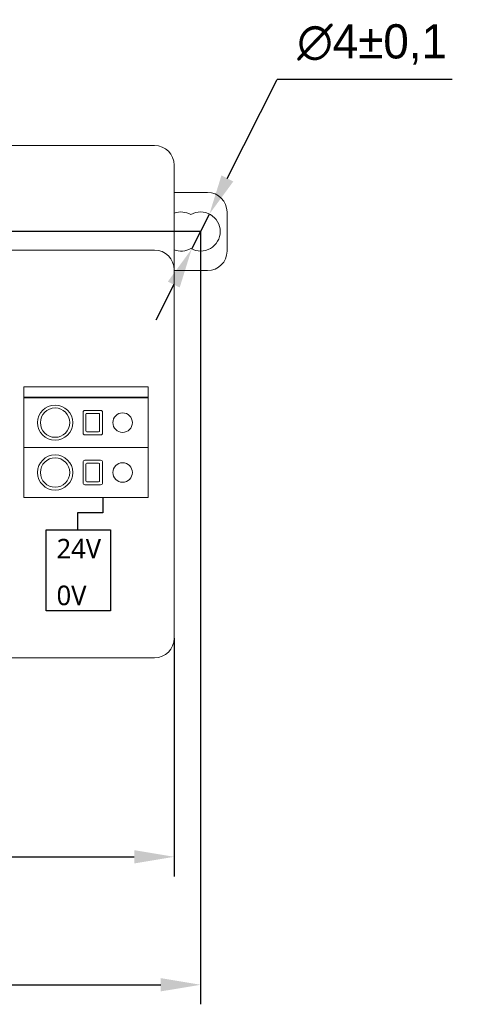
# Model space of a CAD drawing. Header units: millimetres. Extents: x 2293 to 4250, y -591 to 894.
# Tile 116 of 117: x 3988 to 4033, y 658 to 759. Entities that reach past the tile are written whole.
import ezdxf

# ---------------------------------------------------------------- set-up
doc = ezdxf.new("R2010")
doc.units = ezdxf.units.MM
doc.header["$PDSIZE"] = -1
doc.layers.add('1', color=7, linetype='Continuous', lineweight=13)
doc.dimstyles.new('ISO-25', dxfattribs={"dimtxt": 2.5, "dimasz": 2.5, "dimexe": 1.25, "dimexo": 0.625, "dimtad": 1, "dimtxsty": 'Standard', "dimcen": 2.5, "dimadec": 0, "dimazin": 0, "dimtfac": 1, "dimtmove": 0, "dimatfit": 3, "dimfxl": 1, "dimarcsym": 0})

# ---------------------------------------------------------------- blocks, each defined once
blk = doc.blocks.new('*D74')
at = {"color": 0, "lineweight": -2}
for p, q in [((4006.22, 736.98), (3878.62, 736.98)), ((3880.62, 732.9), (3880.62, 722.76)), ((3880.62, 706.06), (3880.62, 716.21)), ((3898.42, 701.98), (3878.62, 701.98))]:
    blk.add_line(p, q, dxfattribs=at)
at = {"color": 0}
for points in [[(3881.3, 732.9), (3879.94, 732.9), (3880.62, 736.98)], [(3879.94, 706.06), (3881.3, 706.06), (3880.62, 701.98)]]:
    blk.add_solid(points, dxfattribs=at)
at = {"layer": 'Defpoints', "color": 0}
for p in [(3880.62, 736.98), (4006.22, 736.98), (3898.42, 701.98)]:
    blk.add_point(p, dxfattribs=at)
at = {"color": 0, "insert": (3880.62, 719.48), "char_height": 3.5, "attachment_point": 5}
blk.add_mtext('(35)', dxfattribs=at)
blk = doc.blocks.new('*D75')
at = {"color": 0, "lineweight": -2}
for p, q in [((3901.12, 695.38), (3901.12, 671.02)), ((4003.52, 695.38), (4003.52, 671.02)), ((3905.2, 673.02), (3999.44, 673.02))]:
    blk.add_line(p, q, dxfattribs=at)
at = {"color": 0}
for points in [[(3905.2, 673.7), (3905.2, 672.34), (3901.12, 673.02)], [(3999.44, 672.34), (3999.44, 673.7), (4003.52, 673.02)]]:
    blk.add_solid(points, dxfattribs=at)
at = {"layer": 'Defpoints', "color": 0}
for p in [(3901.12, 695.38), (4003.52, 695.38), (4003.52, 673.02)]:
    blk.add_point(p, dxfattribs=at)
at = {"color": 0, "insert": (3952.32, 676.59), "char_height": 3.5, "attachment_point": 5}
blk.add_mtext('102,4%%p0,5', dxfattribs=at)
blk = doc.blocks.new('*D76')
at = {"color": 0, "lineweight": -2}
for p, q in [((4006.22, 736.98), (4006.22, 657.93)), ((3898.42, 701.98), (3898.42, 657.93)), ((3902.5, 659.93), (4002.14, 659.93))]:
    blk.add_line(p, q, dxfattribs=at)
at = {"color": 0}
for points in [[(3902.5, 660.61), (3902.5, 659.25), (3898.42, 659.93)], [(4002.14, 659.25), (4002.14, 660.61), (4006.22, 659.93)]]:
    blk.add_solid(points, dxfattribs=at)
at = {"layer": 'Defpoints', "color": 0}
for p in [(4006.22, 736.98), (3898.42, 701.98), (4006.22, 659.93)]:
    blk.add_point(p, dxfattribs=at)
at = {"color": 0, "insert": (3952.32, 663.5), "char_height": 3.5, "attachment_point": 5}
blk.add_mtext('(107,8)', dxfattribs=at)
blk = doc.blocks.new('*D78')
at = {"color": 0, "lineweight": -2}
for p, q in [((4008.95, 742.41), (4014.06, 752.54)), ((4031.92, 752.54), (4014.06, 752.54)), ((4005.31, 735.2), (4007.12, 738.77)), ((4003.48, 731.55), (4001.64, 727.91))]:
    blk.add_line(p, q, dxfattribs=at)
at = {"color": 0}
for points in [[(4008.35, 742.72), (4009.56, 742.1), (4007.12, 738.77)], [(4004.08, 731.25), (4002.87, 731.86), (4005.31, 735.2)]]:
    blk.add_solid(points, dxfattribs=at)
at = {"layer": 'Defpoints', "color": 0}
for p in [(4007.12, 738.77), (4005.31, 735.2)]:
    blk.add_point(p, dxfattribs=at)
at = {"color": 0, "insert": (4023.75, 756.11), "char_height": 3.5, "attachment_point": 5}
blk.add_mtext('∅4%%p0,1', dxfattribs=at)

msp = doc.modelspace()

# ---------------------------------------------------------------- linework, layer by layer
for p, q in [((3996.24, 709.7), (3996.24, 708.19)), ((3996.24, 708.19), (3993.65, 708.19)), ((3993.65, 708.19), (3993.65, 706.47))]:
    msp.add_line(p, q)
msp.add_lwpolyline([(3990.43, 706.48), (3997.01, 706.48), (3997.01, 698.17), (3990.43, 698.17)], close=True)
at = {"layer": '1', "color": 92, "linetype": 'Continuous', "lineweight": 13}
for p, q in [((3930.92, 745.78), (4001.52, 745.78)), ((4003.52, 743.78), (4003.52, 735.91)), ((4001.52, 735.08), (3930.92, 735.08)), ((4003.52, 695.38), (4003.52, 733.08)), ((3988.65, 720.03), (4000.35, 720.03)), ((3994.2, 716.38), (3994.2, 718.48)), ((3994.4, 718.68), (3996, 718.68)), ((3994.5, 718.28), (3994.5, 716.58)), ((3994.5, 716.58), (3994.5, 718.28)), ((3995.8, 718.38), (3994.6, 718.38)), ((3994.6, 718.38), (3995.8, 718.38)), ((3995.9, 718.28), (3995.9, 716.58)), ((3995.9, 716.58), (3995.9, 718.28)), ((3996.2, 718.48), (3996.2, 716.38)), ((3996, 716.18), (3994.4, 716.18)), ((3995.8, 716.48), (3994.6, 716.48)), ((3994.6, 716.48), (3995.8, 716.48)), ((3994.2, 711.28), (3994.2, 713.38)), ((3994.4, 713.58), (3996, 713.58)), ((3994.5, 713.18), (3994.5, 711.48)), ((3994.5, 711.48), (3994.5, 713.18)), ((3995.8, 713.28), (3994.6, 713.28)), ((3994.6, 713.28), (3995.8, 713.28)), ((3995.9, 713.18), (3995.9, 711.48)), ((3995.9, 711.48), (3995.9, 713.18)), ((3996, 711.08), (3994.4, 711.08)), ((3995.8, 711.38), (3994.6, 711.38)), ((3994.6, 711.38), (3995.8, 711.38)), ((3930.92, 693.38), (4001.52, 693.38))]:
    msp.add_line(p, q, dxfattribs=at)
at = {"layer": '1', "color": 7, "linetype": 'Continuous', "lineweight": 18}
for p, q in [((3930.92, 745.78), (4001.52, 745.78)), ((4003.52, 743.78), (4003.52, 735.91)), ((4006.92, 740.98), (4003.52, 740.98)), ((4008.92, 734.98), (4008.92, 738.98)), ((4001.52, 735.08), (3930.92, 735.08)), ((4003.52, 695.38), (4003.52, 733.08)), ((4003.52, 732.98), (4006.92, 732.98)), ((3988.15, 721.08), (4000.85, 721.08)), ((3988.15, 709.78), (3988.15, 721.08)), ((3988.25, 721.08), (3988.65, 721.08)), ((3988.65, 721.08), (4000.35, 721.08)), ((4000.35, 721.08), (4000.75, 721.08)), ((4000.85, 721.08), (4000.85, 709.78)), ((3988.15, 719.98), (3988.65, 719.98)), ((3988.25, 720.03), (3988.65, 720.03)), ((3988.32, 719.98), (3988.32, 720.03)), ((3988.65, 720.03), (4000.35, 720.03)), ((4000.35, 719.98), (3988.65, 719.98)), ((4000.35, 720.03), (4000.75, 720.03)), ((4000.35, 719.98), (4000.85, 719.98)), ((3994.2, 718.48), (3994.2, 716.38)), ((3996, 718.68), (3994.4, 718.68)), ((3994.5, 716.58), (3994.5, 718.28)), ((3994.6, 718.38), (3995.8, 718.38)), ((3995.9, 718.28), (3995.9, 716.58)), ((3996.2, 716.38), (3996.2, 718.48)), ((3994.4, 716.18), (3996, 716.18)), ((3995.8, 716.48), (3994.6, 716.48)), ((3988.65, 714.88), (3988.15, 714.88)), ((3988.15, 714.88), (3988.65, 714.88)), ((4000.35, 714.88), (3988.65, 714.88)), ((4000.35, 714.88), (3988.65, 714.88)), ((4000.85, 714.88), (4000.35, 714.88)), ((4000.35, 714.88), (4000.85, 714.88)), ((3994.2, 713.38), (3994.2, 711.28)), ((3996, 713.58), (3994.4, 713.58)), ((3994.5, 711.48), (3994.5, 713.18)), ((3994.6, 713.28), (3995.8, 713.28)), ((3995.9, 713.18), (3995.9, 711.48)), ((3996.2, 711.28), (3996.2, 713.38)), ((3994.4, 711.08), (3996, 711.08)), ((3995.8, 711.38), (3994.6, 711.38)), ((3988.65, 709.78), (3988.15, 709.78)), ((3988.65, 709.78), (3988.15, 709.78)), ((4000.35, 709.78), (3988.65, 709.78)), ((4000.85, 709.78), (4000.35, 709.78)), ((4000.85, 709.78), (4000.35, 709.78)), ((3930.92, 693.38), (4001.52, 693.38))]:
    msp.add_line(p, q, dxfattribs=at)
at = {"layer": '1', "color": 92, "linetype": 'Continuous', "lineweight": 13}
for centre, radius, start, end in [((4001.52, 743.78), 2, 0, 90), ((4001.52, 733.08), 2, 0, 90), ((3994.4, 718.48), 0.2, 90, 180), ((3994.6, 718.28), 0.1, 90, 180), ((3995.8, 718.28), 0.1, 0, 90), ((3996, 718.48), 0.2, 0, 90), ((3994.4, 716.38), 0.2, 180, 270), ((3994.6, 716.58), 0.1, 180, 270), ((3995.8, 716.58), 0.1, 270, 0), ((3996, 716.38), 0.2, 270, 0), ((3994.4, 713.38), 0.2, 90, 180), ((3994.6, 713.18), 0.1, 90, 180), ((3995.8, 713.18), 0.1, 0, 90), ((3996, 713.38), 0.2, 0, 90), ((3994.4, 711.28), 0.2, 180, 270), ((3994.6, 711.48), 0.1, 180, 270), ((3995.8, 711.48), 0.1, 270, 0), ((3996, 711.28), 0.2, 270, 0), ((4001.52, 695.38), 2, 270, 0)]:
    msp.add_arc(centre, radius, start, end, dxfattribs=at)
at = {"layer": '1', "color": 7, "linetype": 'Continuous', "lineweight": 18}
for centre, radius, start, end in [((4001.52, 743.78), 2, 0, 90), ((4006.92, 738.98), 2, 0, 90), ((4004.22, 736.98), 2, 60, 110.49), ((4006.22, 736.98), 2, 0, 120), ((4006.22, 736.98), 2, 240, 0), ((4001.52, 733.08), 2, 0, 90), ((4004.22, 736.98), 2, 249.12, 300), ((4006.92, 734.98), 2, 270, 0), ((3988.25, 720.98), 0.1, 90, 180), ((4000.75, 720.98), 0.1, 0, 90), ((3988.25, 720.13), 0.1, 180, 270), ((3991.35, 717.43), 1.8, 0, 180), ((4000.75, 720.13), 0.1, 270, 0), ((3991.35, 717.43), 1.5, 0, 180), ((3994.4, 718.48), 0.2, 90, 180), ((3994.6, 718.28), 0.1, 90, 180), ((3995.8, 718.28), 0.1, 0, 90), ((3996, 718.48), 0.2, 0, 90), ((3998.25, 717.43), 1, 0, 180), ((3991.35, 717.43), 1.8, 180, 0), ((3991.35, 717.43), 1.5, 180, 270), ((3991.35, 717.43), 1.5, 270, 0), ((3998.25, 717.43), 1, 180, 0), ((3994.4, 716.38), 0.2, 180, 270), ((3994.6, 716.58), 0.1, 180, 270), ((3995.8, 716.58), 0.1, 270, 0), ((3996, 716.38), 0.2, 270, 0), ((3991.35, 712.33), 1.8, 0, 180), ((3991.35, 712.33), 1.5, 0, 180), ((3994.4, 713.38), 0.2, 90, 180), ((3994.6, 713.18), 0.1, 90, 180), ((3995.8, 713.18), 0.1, 0, 90), ((3996, 713.38), 0.2, 0, 90), ((3998.25, 712.33), 1, 0, 180), ((3991.35, 712.33), 1.8, 180, 0), ((3991.35, 712.33), 1.5, 180, 270), ((3991.35, 712.33), 1.5, 270, 0), ((3998.25, 712.33), 1, 180, 0), ((3994.4, 711.28), 0.2, 180, 270), ((3994.6, 711.48), 0.1, 180, 270), ((3995.8, 711.48), 0.1, 270, 0), ((3996, 711.28), 0.2, 270, 0), ((4001.52, 695.38), 2, 270, 0)]:
    msp.add_arc(centre, radius, start, end, dxfattribs=at)
msp.add_open_spline([(4003.52, 735.91), (4003.52, 735.76), (4003.52, 735.61), (4003.52, 735.39), (4003.52, 735.31), (4003.52, 735.21), (4003.52, 735.17), (4003.52, 735.1), (4003.52, 735.06), (4003.52, 734.89), (4003.52, 734.75), (4003.52, 734.59), (4003.52, 734.56), (4003.52, 734.49), (4003.52, 734.46), (4003.52, 734.37), (4003.52, 734.31), (4003.52, 734.02), (4003.52, 733.81), (4003.52, 733.57), (4003.52, 733.53), (4003.52, 733.44), (4003.52, 733.39), (4003.52, 733.3), (4003.52, 733.26), (4003.52, 733.19), (4003.52, 733.16), (4003.52, 733.13), (4003.52, 733.1), (4003.52, 733.09), (4003.52, 733.08)], degree=3, knots=[0, 0, 0, 0, 0.125, 0.125, 0.1875, 0.1875, 0.21875, 0.21875, 0.25, 0.25, 0.375, 0.375, 0.40625, 0.40625, 0.4375, 0.4375, 0.5, 0.5, 0.75, 0.75, 0.8125, 0.8125, 0.875, 0.875, 0.9375, 0.9375, 0.96875, 0.984375, 0.984375, 1, 1, 1, 1], dxfattribs=at)

# ---------------------------------------------------------------- texts
at = {"char_height": 2, "width": 4.7085, "attachment_point": 1}
for s, insert in [('{\\f@Microsoft YaHei|b0|i0|c134|p34;24V}', (3991.5, 705.54)), ('{\\f@Microsoft YaHei|b0|i0|c134|p34;0V}', (3991.5, 700.76))]:
    msp.add_mtext(s, dxfattribs=dict(at, insert=insert))

# ---------------------------------------------------------------- dimensions: what is measured, and where the dimension line sits
at = {"color": 1}
dim = msp.add_diameter_dim_2p(p1=(4005.31, 735.2), p2=(4007.12, 738.77), dimstyle='ISO-25', override={"dimtxt": 3.5, "dimasz": 4.08, "dimexe": 2, "dimexo": 0, "dimgap": 1.524, "dimtih": 1, "dimtoh": 1, "dimdec": 0, "dimzin": 0, "dimtxsty": 'Standard', "dimadec": 2, "dimtol": 1, "dimtp": 0.1, "dimtm": 0.1, "dimtdec": 1, "dimtzin": 0}, dxfattribs=at)
dim.commit()
dim.dimension.update_dxf_attribs({"geometry": '*D78', "text_midpoint": (4023.75, 752.54), "dimtype": 163})
dim = msp.add_linear_dim(base=(3880.62, 736.98), p1=(3898.42, 701.98), p2=(4006.22, 736.98), angle=90, text='(<>)', dimstyle='ISO-25', override={"dimtxt": 3.5, "dimasz": 4.08, "dimexe": 2, "dimexo": 0, "dimgap": 1.524, "dimtih": 1, "dimtoh": 1, "dimdec": 0, "dimzin": 0, "dimtxsty": 'Standard', "dimadec": 2, "dimtzin": 0}, dxfattribs=at)
dim.commit()
dim.dimension.update_dxf_attribs({"geometry": '*D74', "text_midpoint": (3880.62, 719.48)})
dim = msp.add_linear_dim(base=(4006.22, 659.93), p1=(3898.42, 701.98), p2=(4006.22, 736.98), text='(<>)', dimstyle='ISO-25', override={"dimtxt": 3.5, "dimasz": 4.08, "dimexe": 2, "dimexo": 0, "dimgap": 1.524, "dimtih": 1, "dimtoh": 1, "dimdec": 1, "dimzin": 0, "dimtxsty": 'Standard', "dimadec": 2, "dimtzin": 0}, dxfattribs=at)
dim.commit()
dim.dimension.update_dxf_attribs({"geometry": '*D76', "text_midpoint": (3952.32, 663.5)})
dim = msp.add_linear_dim(base=(4003.52, 673.02), p1=(3901.12, 695.38), p2=(4003.52, 695.38), dimstyle='ISO-25', override={"dimtxt": 3.5, "dimasz": 4.08, "dimexe": 2, "dimexo": 0, "dimgap": 1.524, "dimtih": 1, "dimtoh": 1, "dimdec": 1, "dimzin": 0, "dimadec": 2, "dimtol": 1, "dimlim": 0, "dimtp": 0.5, "dimtm": 0.5, "dimtdec": 1, "dimtzin": 0}, dxfattribs=at)
dim.commit()
dim.dimension.update_dxf_attribs({"geometry": '*D75', "text_midpoint": (3952.32, 676.59)})

doc.saveas('drawing.dxf')
